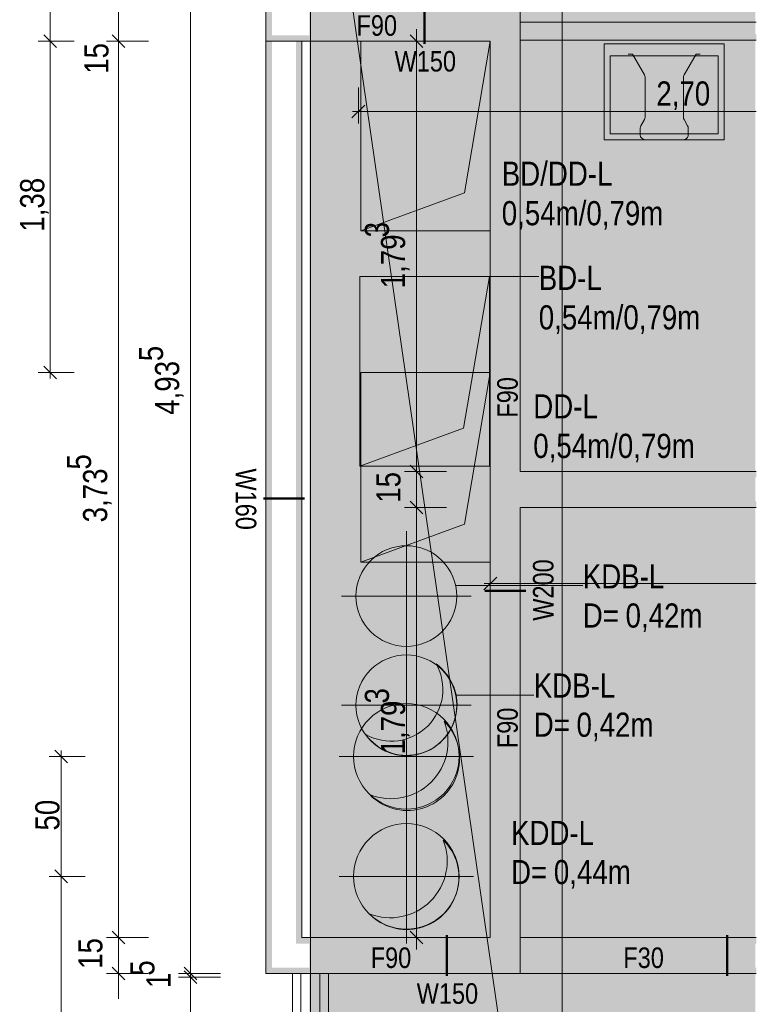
# Model space of a CAD drawing. Extents: x -620 to 300, y 62 to 1112.
# Tile 221 of 235: x 15 to 77, y 643 to 725. Entities that reach past the tile are written whole.
import ezdxf
from ezdxf.lldxf.tags import DXFTag

# ---------------------------------------------------------------- set-up
doc = ezdxf.new("R2010")
doc.units = 0
doc.layers.get('0').update_dxf_attribs({"lineweight": 13})
for name, color, linetype, lineweight, true_color in [('00 -Bauelemente -Gipskarton', 7, 'Continuous', 9, 0xff7fe6), ('30 -34 Innenwände- 2 nichttragend', 7, 'Continuous', 18, 0xff7fe6), ('30 -34 Innenwände- 4 Türen_Fenster', 9, 'Continuous', 15, 0x808080), ('30 -35 Decken- 11 Bodendurchbruch', 7, 'Continuous', 15, 0x599559), ('30 -35 Decken- 11 Durchbruch', 5, 'Continuous', 15, 0x0000ff), ('70 -72 Beschriftung- 1 Beschriftung allgemein', 7, 'Continuous', 9, 0xff6633), ('70 -76 Bemaßung- 2 Allgemein', 9, 'Continuous', 5, 0x808080), ('iwb_Layout BA_Markierung', 7, 'Continuous', 9, 0xbadcdc)]:
    doc.layers.add(name, color=color, linetype=linetype, lineweight=lineweight, true_color=true_color)
for name, color, linetype, lineweight in [('40 -41 Abwasser_Wasser_Gas- 1 Abwasser + sanitäre Anlagen', 7, 'Continuous', 9), ('70 -71 Achsen- 1 Gebäudeachsen', 7, 'STRICHPUNKT2-A06CPVE5L0', 18), ('70 -75 Raumstempel- 3 Wandstempel', 7, 'Continuous', 50)]:
    doc.layers.add(name, color=color, linetype=linetype, lineweight=lineweight)
doc.styles.get("Standard").update_dxf_attribs({"font": 'ARIALN.TTF'})
tags = doc.linetypes.add('grob-A06CPVE1L0', pattern=[14, 3, -8, 3]).pattern_tags.tags
tags[8:9] = [DXFTag(74, 4), DXFTag(75, 0), DXFTag(340, '0'), DXFTag(46, 0.0), DXFTag(50, 0.0), DXFTag(44, 0.0), DXFTag(45, 0.0)]
tags[6:7] = [DXFTag(74, 4), DXFTag(75, 0), DXFTag(340, '0'), DXFTag(46, 0.0), DXFTag(50, 0.0), DXFTag(44, 0.0), DXFTag(45, 0.0)]
tags[4:5] = [DXFTag(74, 4), DXFTag(75, 0), DXFTag(340, '0'), DXFTag(46, 0.0), DXFTag(50, 0.0), DXFTag(44, 0.0), DXFTag(45, 0.0)]
tags = doc.linetypes.add('STRICHPUNKT2-A06CPVE5L0', pattern=[12.7, 6.35, -3.175, 0, -3.175]).pattern_tags.tags
tags[10:11] = [DXFTag(74, 4), DXFTag(75, 0), DXFTag(340, '0'), DXFTag(46, 0.0), DXFTag(50, 0.0), DXFTag(44, 0.0), DXFTag(45, 0.0)]
tags[8:9] = [DXFTag(74, 4), DXFTag(75, 0), DXFTag(340, '0'), DXFTag(46, 0.0), DXFTag(50, 0.0), DXFTag(44, 0.0), DXFTag(45, 0.0)]
tags[6:7] = [DXFTag(74, 4), DXFTag(75, 0), DXFTag(340, '0'), DXFTag(46, 0.0), DXFTag(50, 0.0), DXFTag(44, 0.0), DXFTag(45, 0.0)]
tags[4:5] = [DXFTag(74, 4), DXFTag(75, 0), DXFTag(340, '0'), DXFTag(46, 0.0), DXFTag(50, 0.0), DXFTag(44, 0.0), DXFTag(45, 0.0)]

# ---------------------------------------------------------------- blocks, each defined once
blk = doc.blocks.new('Polygon-A06CPVDVL0')
at = {"color": 0, "linetype": 'ByBlock', "lineweight": -2, "ltscale": 0.13}
blk.add_solid([(39.43, 86.616), (39.263, 1083.814), (76.501, 86.518), (76.501, 1083.814)], dxfattribs=at)
blk = doc.blocks.new('Referenz-A06CPVE6L0')
at = {"layer": '30 -35 Decken- 11 Bodendurchbruch', "linetype": 'Continuous', "ltscale": 0.15}
blk.add_hatch(color=0, dxfattribs=at).paths.add_polyline_path([(49.903, 671.556), (50.133, 671.377), (50.35, 671.183), (50.554, 670.975), (50.742, 670.753), (50.915, 670.518), (51.071, 670.272), (51.21, 670.016), (51.331, 669.751), (51.433, 669.478), (51.515, 669.199), (51.579, 668.914), (51.622, 668.626), (51.646, 668.336), (51.649, 668.045), (51.632, 667.754), (51.595, 667.465), (51.538, 667.179), (51.462, 666.898), (51.366, 666.623), (51.251, 666.355), (51.118, 666.096), (50.968, 665.846), (50.8, 665.608), (50.617, 665.382), (50.418, 665.169), (50.205, 664.97), (49.979, 664.786), (49.74, 664.619), (49.491, 664.469), (49.232, 664.336), (48.964, 664.221), (48.689, 664.125), (48.408, 664.049), (48.122, 663.992), (47.833, 663.955), (47.542, 663.938), (47.251, 663.941), (46.96, 663.965), (46.672, 664.008), (46.388, 664.071), (46.109, 664.154), (45.836, 664.256), (45.571, 664.377), (45.314, 664.516), (45.068, 664.672), (44.834, 664.844), (44.612, 665.033), (44.403, 665.236), (44.209, 665.454), (44.031, 665.684), (44.292, 665.547), (44.563, 665.428), (44.84, 665.327), (45.124, 665.246), (45.413, 665.185), (45.705, 665.143), (46, 665.122), (46.295, 665.121), (46.59, 665.14), (46.883, 665.179), (47.172, 665.239), (47.456, 665.318), (47.735, 665.416), (48.006, 665.533), (48.268, 665.669), (48.521, 665.822), (48.762, 665.992), (48.991, 666.178), (49.207, 666.38), (49.409, 666.596), (49.595, 666.825), (49.765, 667.066), (49.918, 667.319), (50.054, 667.581), (50.171, 667.852), (50.269, 668.13), (50.348, 668.415), (50.407, 668.704), (50.447, 668.997), (50.466, 669.292), (50.465, 669.587), (50.443, 669.881), (50.402, 670.174), (50.341, 670.463), (50.259, 670.746), (50.159, 671.024), (50.04, 671.294)])
at = {"layer": '30 -35 Decken- 11 Durchbruch', "linetype": 'Continuous', "ltscale": 0.15}
for points in [[(50.373, 667.11), (50.603, 666.931), (50.821, 666.737), (51.024, 666.529), (51.213, 666.307), (51.385, 666.072), (51.541, 665.826), (51.68, 665.57), (51.801, 665.305), (51.903, 665.032), (51.986, 664.753), (52.049, 664.468), (52.092, 664.18), (52.116, 663.89), (52.119, 663.599), (52.102, 663.308), (52.065, 663.019), (52.008, 662.733), (51.932, 662.452), (51.836, 662.177), (51.721, 661.909), (51.589, 661.65), (51.438, 661.4), (51.271, 661.162), (51.087, 660.936), (50.888, 660.723), (50.675, 660.524), (50.449, 660.34), (50.211, 660.173), (49.961, 660.022), (49.702, 659.89), (49.434, 659.775), (49.159, 659.679), (48.878, 659.603), (48.592, 659.546), (48.303, 659.509), (48.012, 659.492), (47.721, 659.495), (47.431, 659.519), (47.143, 659.562), (46.858, 659.625), (46.579, 659.708), (46.306, 659.81), (46.041, 659.931), (45.785, 660.07), (45.539, 660.226), (45.304, 660.398), (45.082, 660.587), (44.874, 660.79), (44.68, 661.008), (44.501, 661.238), (44.763, 661.101), (45.033, 660.982), (45.311, 660.881), (45.595, 660.8), (45.883, 660.739), (46.176, 660.697), (46.47, 660.676), (46.766, 660.675), (47.06, 660.694), (47.353, 660.733), (47.642, 660.793), (47.927, 660.872), (48.205, 660.97), (48.476, 661.087), (48.739, 661.223), (48.991, 661.376), (49.232, 661.546), (49.462, 661.732), (49.677, 661.934), (49.879, 662.149), (50.065, 662.379), (50.235, 662.62), (50.388, 662.872), (50.524, 663.135), (50.641, 663.406), (50.739, 663.684), (50.818, 663.969), (50.878, 664.258), (50.917, 664.551), (50.936, 664.845), (50.935, 665.141), (50.914, 665.435), (50.872, 665.728), (50.811, 666.016), (50.73, 666.3), (50.629, 666.578), (50.51, 666.848)], [(50.373, 657.11), (50.603, 656.931), (50.821, 656.737), (51.024, 656.529), (51.213, 656.307), (51.385, 656.072), (51.541, 655.826), (51.68, 655.57), (51.801, 655.305), (51.903, 655.032), (51.986, 654.753), (52.049, 654.468), (52.092, 654.18), (52.116, 653.89), (52.119, 653.599), (52.102, 653.308), (52.065, 653.019), (52.008, 652.733), (51.932, 652.452), (51.836, 652.177), (51.721, 651.909), (51.589, 651.65), (51.438, 651.4), (51.271, 651.162), (51.087, 650.936), (50.888, 650.723), (50.675, 650.524), (50.449, 650.34), (50.211, 650.173), (49.961, 650.022), (49.702, 649.89), (49.434, 649.775), (49.159, 649.679), (48.878, 649.603), (48.592, 649.546), (48.303, 649.509), (48.012, 649.492), (47.721, 649.495), (47.431, 649.519), (47.143, 649.562), (46.858, 649.625), (46.579, 649.708), (46.306, 649.81), (46.041, 649.931), (45.785, 650.07), (45.539, 650.226), (45.304, 650.398), (45.082, 650.587), (44.874, 650.79), (44.68, 651.008), (44.501, 651.238), (44.763, 651.101), (45.033, 650.982), (45.311, 650.881), (45.595, 650.8), (45.883, 650.739), (46.176, 650.697), (46.47, 650.676), (46.766, 650.675), (47.06, 650.694), (47.353, 650.733), (47.642, 650.793), (47.927, 650.872), (48.205, 650.97), (48.476, 651.087), (48.739, 651.223), (48.991, 651.376), (49.232, 651.546), (49.462, 651.732), (49.677, 651.934), (49.879, 652.149), (50.065, 652.379), (50.235, 652.62), (50.388, 652.872), (50.524, 653.135), (50.641, 653.406), (50.739, 653.684), (50.818, 653.969), (50.878, 654.258), (50.917, 654.551), (50.936, 654.845), (50.935, 655.141), (50.914, 655.435), (50.872, 655.728), (50.811, 656.016), (50.73, 656.3), (50.629, 656.578), (50.51, 656.848)]]:
    blk.add_hatch(color=0, dxfattribs=at).paths.add_polyline_path(points)
at = {"layer": '00 -Bauelemente -Gipskarton', "color": 0, "linetype": 'Continuous', "lineweight": 0, "ltscale": 0.13}
for p, q in [((38.171, 645.753), (37.921, 645.753)), ((38.421, 645.753), (38.171, 645.753)), ((40.671, 645.753), (40.421, 645.753)), ((40.921, 645.753), (40.671, 645.753))]:
    blk.add_line(p, q, dxfattribs=at)
for points in [[(35.721, 723.453), (35.971, 723.703), (35.721, 744.453), (35.971, 744.453)], [(35.971, 723.703), (36.221, 723.953), (35.971, 744.453), (36.221, 744.453)], [(56.671, 726.203), (56.671, 687.353), (56.921, 726.453), (56.921, 687.603)], [(56.421, 725.953), (56.421, 687.103), (56.671, 726.203), (56.671, 687.353)], [(35.971, 723.703), (54.421, 723.703), (36.221, 723.953), (54.421, 723.953)], [(76.595, 724.053), (56.921, 724.053), (76.595, 723.944)], [(76.595, 723.944), (56.921, 724.053), (56.921, 723.803)], [(76.595, 723.944), (56.921, 723.803), (76.595, 723.803)], [(35.721, 723.453), (54.421, 723.453), (35.971, 723.703), (54.421, 723.703)], [(35.971, 723.453), (35.721, 723.453), (35.971, 646.003), (35.721, 645.753)], [(36.221, 723.453), (35.971, 723.453), (36.221, 646.253), (35.971, 646.003)], [(38.471, 723.453), (38.221, 723.453), (38.471, 648.503), (38.221, 648.253)], [(38.721, 723.453), (38.471, 723.453), (38.721, 648.753), (38.471, 648.503)], [(76.595, 723.803), (56.921, 723.803), (76.595, 723.693)], [(76.595, 723.693), (56.921, 723.803), (56.921, 723.553)], [(76.595, 723.693), (56.921, 723.553), (76.595, 723.553)], [(56.421, 687.103), (76.595, 687.215), (76.595, 687.353)], [(56.421, 687.103), (76.595, 687.353), (56.671, 687.353)], [(56.421, 687.103), (76.595, 687.103), (76.595, 687.215)], [(56.671, 687.353), (76.595, 687.465), (76.595, 687.603)], [(56.671, 687.353), (76.595, 687.603), (56.921, 687.603)], [(56.671, 687.353), (76.595, 687.353), (76.595, 687.465)], [(56.421, 685.103), (56.421, 646.253), (56.671, 684.853), (56.671, 646.003)], [(56.671, 684.853), (76.595, 685.103), (56.421, 685.103)], [(56.671, 684.853), (76.595, 684.963), (76.595, 685.103)], [(56.671, 684.853), (76.595, 684.853), (76.595, 684.963)], [(56.671, 684.853), (56.671, 646.003), (56.921, 684.603), (56.921, 645.753)], [(56.921, 684.603), (76.595, 684.853), (56.671, 684.853)], [(56.921, 684.603), (76.595, 684.713), (76.595, 684.853)], [(56.921, 684.603), (76.595, 684.603), (76.595, 684.713)], [(54.421, 648.253), (54.421, 648.503), (38.221, 648.253), (38.471, 648.503)], [(54.421, 648.503), (54.421, 648.753), (38.471, 648.503), (38.721, 648.753)], [(56.921, 648.753), (56.921, 648.503), (76.595, 648.503)], [(56.921, 648.753), (76.595, 648.503), (76.595, 648.523)], [(56.921, 648.753), (76.595, 648.523), (76.595, 648.753)], [(56.921, 648.503), (56.921, 648.253), (76.595, 648.253)], [(56.921, 648.503), (76.595, 648.253), (76.595, 648.273)], [(56.921, 648.503), (76.595, 648.273), (76.595, 648.503)], [(56.921, 645.753), (56.671, 646.003), (35.721, 645.753), (35.971, 646.003)], [(56.671, 646.003), (56.421, 646.253), (35.971, 646.003), (36.221, 646.253)], [(56.921, 646.253), (56.921, 646.003), (76.595, 646.003)], [(56.921, 646.253), (76.595, 646.003), (76.595, 646.023)], [(56.921, 646.253), (76.595, 646.023), (76.595, 646.253)], [(56.921, 646.003), (56.921, 645.753), (76.595, 645.753)], [(56.921, 646.003), (76.595, 645.753), (76.595, 645.773)], [(56.921, 646.003), (76.595, 645.773), (76.595, 646.003)]]:
    blk.add_solid(points, dxfattribs=at)
at = {"layer": '30 -34 Innenwände- 2 nichttragend', "color": 0, "linetype": 'Continuous', "ltscale": 0.18}
for p, q in [((35.721, 744.453), (35.721, 723.453)), ((56.921, 687.603), (56.921, 726.453)), ((56.921, 725.053), (76.595, 725.053)), ((35.721, 723.453), (35.721, 645.753)), ((54.421, 723.453), (35.721, 723.453)), ((38.721, 723.453), (38.721, 648.753)), ((54.421, 648.753), (54.421, 723.453)), ((56.921, 723.553), (76.595, 723.553)), ((76.595, 687.603), (56.921, 687.603)), ((76.595, 684.603), (56.921, 684.603)), ((56.921, 645.753), (56.921, 684.603)), ((38.721, 648.753), (54.421, 648.753)), ((56.921, 648.753), (76.595, 648.753)), ((35.721, 645.753), (37.921, 645.753)), ((37.921, 645.753), (40.671, 645.753)), ((37.921, 645.753), (38.171, 645.753)), ((38.171, 645.753), (38.421, 645.753)), ((38.421, 645.753), (40.421, 645.753)), ((40.421, 645.753), (40.671, 645.753)), ((40.671, 645.753), (40.921, 645.753)), ((40.671, 645.753), (40.921, 645.753)), ((40.921, 645.753), (56.921, 645.753)), ((40.921, 645.453), (40.921, 645.753)), ((56.921, 645.753), (76.595, 645.753))]:
    blk.add_line(p, q, dxfattribs=at)
at = {"layer": '30 -34 Innenwände- 4 Türen_Fenster', "color": 0, "linetype": 'grob-A06CPVE1L0', "ltscale": 0.15}
for p, q in [((37.921, 645.753), (37.921, 613.453)), ((40.921, 645.753), (40.921, 613.453))]:
    blk.add_line(p, q, dxfattribs=at)
at = {"layer": '30 -34 Innenwände- 4 Türen_Fenster', "color": 0, "linetype": 'Continuous', "ltscale": 0.15}
for p, q in [((38.621, 632.853), (38.621, 645.753)), ((38.621, 645.753), (40.221, 645.753)), ((40.221, 645.753), (40.221, 632.853))]:
    blk.add_line(p, q, dxfattribs=at)
at = {"layer": '30 -35 Decken- 11 Bodendurchbruch', "color": 0, "linetype": 'Continuous', "ltscale": 0.15}
for p, q in [((43.543, 688.053), (43.543, 703.853)), ((43.543, 703.853), (54.343, 703.853)), ((54.343, 703.853), (52.183, 691.213)), ((54.343, 703.853), (52.183, 691.213)), ((54.343, 688.053), (54.343, 703.853)), ((54.421, 703.853), (58.46, 703.853)), ((52.183, 691.213), (43.543, 688.053)), ((52.183, 691.213), (43.543, 688.053)), ((43.543, 688.053), (54.343, 688.053)), ((45.816, 681.092), (46.204, 681.231)), ((46.204, 681.231), (46.604, 681.331)), ((46.604, 681.331), (47.012, 681.392)), ((47.012, 681.392), (47.423, 681.412)), ((47.423, 681.412), (47.835, 681.392)), ((47.835, 681.392), (48.243, 681.331)), ((48.243, 681.331), (48.643, 681.231)), ((48.643, 681.231), (49.031, 681.092)), ((44.454, 680.182), (44.759, 680.459)), ((44.759, 680.459), (45.09, 680.704)), ((45.09, 680.704), (45.444, 680.916)), ((45.444, 680.916), (45.816, 681.092)), ((49.031, 681.092), (49.403, 680.916)), ((49.403, 680.916), (49.757, 680.704)), ((49.757, 680.704), (50.088, 680.459)), ((50.088, 680.459), (50.393, 680.182)), ((43.719, 679.192), (43.931, 679.545)), ((43.931, 679.545), (44.177, 679.876)), ((44.177, 679.876), (44.454, 680.182)), ((50.393, 680.182), (50.67, 679.876)), ((50.67, 679.876), (50.916, 679.545)), ((50.916, 679.545), (51.127, 679.192)), ((43.404, 678.431), (43.543, 678.819)), ((43.543, 678.819), (43.719, 679.192)), ((51.127, 679.192), (51.304, 678.819)), ((51.304, 678.819), (51.443, 678.431)), ((43.244, 677.624), (43.304, 678.031)), ((43.304, 678.031), (43.404, 678.431)), ((51.443, 678.431), (51.543, 678.031)), ((51.543, 678.031), (51.603, 677.624)), ((62.125, 678.091), (51.571, 678.091)), ((43.223, 677.212), (43.244, 677.624)), ((43.244, 676.8), (43.223, 677.212)), ((51.603, 677.624), (51.623, 677.212)), ((51.623, 677.212), (51.603, 676.8)), ((43.304, 676.393), (43.244, 676.8)), ((43.404, 675.993), (43.304, 676.393)), ((51.543, 676.393), (51.443, 675.993)), ((51.603, 676.8), (51.543, 676.393)), ((43.543, 675.605), (43.404, 675.993)), ((43.719, 675.232), (43.543, 675.605)), ((51.304, 675.605), (51.127, 675.232)), ((51.443, 675.993), (51.304, 675.605)), ((43.931, 674.879), (43.719, 675.232)), ((44.177, 674.548), (43.931, 674.879)), ((50.916, 674.879), (50.67, 674.548)), ((51.127, 675.232), (50.916, 674.879)), ((44.454, 674.242), (44.177, 674.548)), ((44.759, 673.965), (44.454, 674.242)), ((45.09, 673.72), (44.759, 673.965)), ((50.088, 673.965), (49.757, 673.72)), ((50.393, 674.242), (50.088, 673.965)), ((50.67, 674.548), (50.393, 674.242)), ((45.444, 673.508), (45.09, 673.72)), ((45.816, 673.332), (45.444, 673.508)), ((46.204, 673.193), (45.816, 673.332)), ((46.604, 673.093), (46.204, 673.193)), ((47.012, 673.032), (46.604, 673.093)), ((47.423, 673.012), (47.012, 673.032)), ((47.835, 673.032), (47.423, 673.012)), ((48.243, 673.093), (47.835, 673.032)), ((48.643, 673.193), (48.243, 673.093)), ((49.031, 673.332), (48.643, 673.193)), ((49.403, 673.508), (49.031, 673.332)), ((49.757, 673.72), (49.403, 673.508)), ((45.814, 671.992), (46.202, 672.131)), ((46.202, 672.131), (46.602, 672.231)), ((46.602, 672.231), (47.01, 672.292)), ((47.01, 672.292), (47.421, 672.312)), ((47.421, 672.312), (47.833, 672.292)), ((47.833, 672.292), (48.241, 672.231)), ((48.241, 672.231), (48.641, 672.131)), ((48.641, 672.131), (49.029, 671.992)), ((44.452, 671.082), (44.757, 671.358)), ((44.757, 671.358), (45.088, 671.604)), ((45.088, 671.604), (45.442, 671.816)), ((45.442, 671.816), (45.814, 671.992)), ((49.029, 671.992), (49.401, 671.816)), ((49.401, 671.816), (49.755, 671.604)), ((49.755, 671.604), (50.086, 671.358)), ((50.086, 671.358), (50.391, 671.082)), ((43.929, 670.445), (44.175, 670.776)), ((44.175, 670.776), (44.452, 671.082)), ((50.391, 671.082), (50.668, 670.776)), ((50.668, 670.776), (50.914, 670.445)), ((43.402, 669.331), (43.541, 669.719)), ((43.541, 669.719), (43.717, 670.092)), ((43.717, 670.092), (43.929, 670.445)), ((50.914, 670.445), (51.126, 670.092)), ((51.126, 670.092), (51.302, 669.719)), ((51.302, 669.719), (51.441, 669.331)), ((43.242, 668.523), (43.302, 668.931)), ((43.302, 668.931), (43.402, 669.331)), ((51.441, 669.331), (51.541, 668.931)), ((51.541, 668.931), (51.601, 668.523)), ((58.041, 668.945), (51.573, 668.945)), ((43.221, 668.112), (43.242, 668.523)), ((43.242, 667.7), (43.221, 668.112)), ((51.601, 668.523), (51.621, 668.112)), ((51.621, 668.112), (51.601, 667.7)), ((43.302, 667.292), (43.242, 667.7)), ((43.402, 666.893), (43.302, 667.292)), ((51.541, 667.292), (51.441, 666.893)), ((51.601, 667.7), (51.541, 667.292)), ((43.541, 666.505), (43.402, 666.893)), ((43.717, 666.132), (43.541, 666.505)), ((51.302, 666.505), (51.126, 666.132)), ((51.441, 666.893), (51.302, 666.505)), ((43.929, 665.778), (43.717, 666.132)), ((44.175, 665.447), (43.929, 665.778)), ((50.914, 665.778), (50.668, 665.447)), ((51.126, 666.132), (50.914, 665.778)), ((44.452, 665.142), (44.175, 665.447)), ((44.757, 664.865), (44.452, 665.142)), ((45.088, 664.62), (44.757, 664.865)), ((50.086, 664.865), (49.755, 664.62)), ((50.391, 665.142), (50.086, 664.865)), ((50.668, 665.447), (50.391, 665.142)), ((45.442, 664.408), (45.088, 664.62)), ((45.814, 664.232), (45.442, 664.408)), ((46.202, 664.093), (45.814, 664.232)), ((46.602, 663.993), (46.202, 664.093)), ((47.01, 663.932), (46.602, 663.993)), ((47.421, 663.912), (47.01, 663.932)), ((47.833, 663.932), (47.421, 663.912)), ((48.241, 663.993), (47.833, 663.932)), ((48.641, 664.093), (48.241, 663.993)), ((49.029, 664.232), (48.641, 664.093)), ((49.401, 664.408), (49.029, 664.232)), ((49.755, 664.62), (49.401, 664.408))]:
    blk.add_line(p, q, dxfattribs=at)
at = {"layer": '30 -35 Decken- 11 Bodendurchbruch', "color": 0, "linetype": 'grob-A06CPVE1L0', "lineweight": 9, "ltscale": 0.13}
for p, q in [((47.423, 682.612), (47.423, 671.812)), ((42.023, 677.212), (52.823, 677.212)), ((47.421, 673.512), (47.421, 662.712)), ((42.021, 668.112), (52.821, 668.112))]:
    blk.add_line(p, q, dxfattribs=at)
at = {"layer": '30 -35 Decken- 11 Bodendurchbruch', "color": 0, "linetype": 'Continuous', "ltscale": 0.15}
for centre, major_axis, end_param in [((46.163, 669.423), (-2.132, -3.739), 2.607378), ((47.444, 668.143), (-3.413, -2.459), 3.463767)]:
    blk.add_ellipse(centre, major_axis=major_axis, ratio=1, start_param=0, end_param=end_param, dxfattribs=at)
blk.add_solid([(54.343, 703.853), (54.343, 688.053), (52.183, 691.213), (43.543, 688.053)], dxfattribs=at)
at = {"layer": '30 -35 Decken- 11 Durchbruch', "color": 0, "linetype": 'Continuous', "ltscale": 0.15}
for p, q in [((43.621, 707.653), (43.621, 723.453)), ((43.621, 723.453), (54.421, 723.453)), ((54.421, 723.453), (52.261, 710.813)), ((54.421, 723.453), (52.261, 710.813)), ((54.421, 707.653), (54.421, 723.453)), ((52.261, 710.813), (43.621, 707.653)), ((52.261, 710.813), (43.621, 707.653)), ((43.621, 707.653), (54.421, 707.653)), ((43.621, 680.053), (43.621, 695.853)), ((43.621, 695.853), (54.421, 695.853)), ((54.421, 695.853), (52.261, 683.213)), ((54.421, 695.853), (52.261, 683.213)), ((54.421, 680.053), (54.421, 695.853)), ((52.261, 683.213), (43.621, 680.053)), ((52.261, 683.213), (43.621, 680.053)), ((43.621, 680.053), (54.421, 680.053)), ((45.738, 667.918), (46.144, 668.064)), ((46.144, 668.064), (46.563, 668.169)), ((46.563, 668.169), (46.99, 668.232)), ((46.99, 668.232), (47.421, 668.253)), ((47.421, 668.253), (47.853, 668.232)), ((47.853, 668.232), (48.28, 668.169)), ((48.28, 668.169), (48.699, 668.064)), ((48.699, 668.064), (49.105, 667.918)), ((44.31, 666.965), (44.63, 667.255)), ((44.63, 667.255), (44.977, 667.512)), ((44.977, 667.512), (45.347, 667.734)), ((45.347, 667.734), (45.738, 667.918)), ((49.105, 667.918), (49.496, 667.734)), ((49.496, 667.734), (49.866, 667.512)), ((49.866, 667.512), (50.213, 667.255)), ((50.213, 667.255), (50.533, 666.965)), ((43.763, 666.298), (44.02, 666.645)), ((44.02, 666.645), (44.31, 666.965)), ((50.533, 666.965), (50.823, 666.645)), ((50.823, 666.645), (51.08, 666.298)), ((43.356, 665.537), (43.541, 665.928)), ((43.541, 665.928), (43.763, 666.298)), ((51.08, 666.298), (51.302, 665.928)), ((51.302, 665.928), (51.487, 665.537)), ((43.106, 664.712), (43.211, 665.131)), ((43.211, 665.131), (43.356, 665.537)), ((51.487, 665.537), (51.632, 665.131)), ((51.632, 665.131), (51.737, 664.712)), ((43.021, 663.853), (43.043, 664.285)), ((43.043, 664.285), (43.106, 664.712)), ((51.737, 664.712), (51.8, 664.285)), ((51.8, 664.285), (51.821, 663.853)), ((43.043, 663.422), (43.021, 663.853)), ((43.106, 662.995), (43.043, 663.422)), ((51.8, 663.422), (51.737, 662.995)), ((51.821, 663.853), (51.8, 663.422)), ((43.211, 662.576), (43.106, 662.995)), ((43.356, 662.17), (43.211, 662.576)), ((51.632, 662.576), (51.487, 662.17)), ((51.737, 662.995), (51.632, 662.576)), ((43.541, 661.779), (43.356, 662.17)), ((43.763, 661.409), (43.541, 661.779)), ((51.302, 661.779), (51.08, 661.409)), ((51.487, 662.17), (51.302, 661.779)), ((44.02, 661.062), (43.763, 661.409)), ((44.31, 660.742), (44.02, 661.062)), ((44.63, 660.452), (44.31, 660.742)), ((50.533, 660.742), (50.213, 660.452)), ((50.823, 661.062), (50.533, 660.742)), ((51.08, 661.409), (50.823, 661.062)), ((44.977, 660.195), (44.63, 660.452)), ((45.347, 659.973), (44.977, 660.195)), ((45.738, 659.788), (45.347, 659.973)), ((49.496, 659.973), (49.105, 659.788)), ((49.866, 660.195), (49.496, 659.973)), ((50.213, 660.452), (49.866, 660.195)), ((46.144, 659.643), (45.738, 659.788)), ((46.563, 659.538), (46.144, 659.643)), ((46.99, 659.475), (46.563, 659.538)), ((47.421, 659.453), (46.99, 659.475)), ((47.853, 659.475), (47.421, 659.453)), ((48.28, 659.538), (47.853, 659.475)), ((48.699, 659.643), (48.28, 659.538)), ((49.105, 659.788), (48.699, 659.643)), ((46.144, 658.064), (46.563, 658.169)), ((46.563, 658.169), (46.99, 658.232)), ((46.99, 658.232), (47.421, 658.253)), ((47.421, 658.253), (47.853, 658.232)), ((47.853, 658.232), (48.28, 658.169)), ((48.28, 658.169), (48.699, 658.064)), ((44.63, 657.255), (44.977, 657.512)), ((44.977, 657.512), (45.347, 657.734)), ((45.347, 657.734), (45.738, 657.918)), ((45.738, 657.918), (46.144, 658.064)), ((48.699, 658.064), (49.105, 657.918)), ((49.105, 657.918), (49.496, 657.734)), ((49.496, 657.734), (49.866, 657.512)), ((49.866, 657.512), (50.213, 657.255)), ((43.763, 656.298), (44.02, 656.645)), ((44.02, 656.645), (44.31, 656.965)), ((44.31, 656.965), (44.63, 657.255)), ((50.213, 657.255), (50.533, 656.965)), ((50.533, 656.965), (50.823, 656.645)), ((50.823, 656.645), (51.08, 656.298)), ((43.356, 655.537), (43.541, 655.928)), ((43.541, 655.928), (43.763, 656.298)), ((51.08, 656.298), (51.302, 655.928)), ((51.302, 655.928), (51.487, 655.537)), ((43.106, 654.712), (43.211, 655.131)), ((43.211, 655.131), (43.356, 655.537)), ((51.487, 655.537), (51.632, 655.131)), ((51.632, 655.131), (51.737, 654.712)), ((43.021, 653.853), (43.043, 654.285)), ((43.043, 654.285), (43.106, 654.712)), ((51.737, 654.712), (51.8, 654.285)), ((51.8, 654.285), (51.821, 653.853)), ((43.043, 653.422), (43.021, 653.853)), ((43.106, 652.995), (43.043, 653.422)), ((51.8, 653.422), (51.737, 652.995)), ((51.821, 653.853), (51.8, 653.422)), ((43.211, 652.576), (43.106, 652.995)), ((43.356, 652.17), (43.211, 652.576)), ((51.632, 652.576), (51.487, 652.17)), ((51.737, 652.995), (51.632, 652.576)), ((43.541, 651.779), (43.356, 652.17)), ((43.763, 651.409), (43.541, 651.779)), ((51.302, 651.779), (51.08, 651.409)), ((51.487, 652.17), (51.302, 651.779)), ((44.02, 651.062), (43.763, 651.409)), ((44.31, 650.742), (44.02, 651.062)), ((50.823, 651.062), (50.533, 650.742)), ((51.08, 651.409), (50.823, 651.062)), ((44.63, 650.452), (44.31, 650.742)), ((44.977, 650.195), (44.63, 650.452)), ((45.347, 649.973), (44.977, 650.195)), ((45.738, 649.788), (45.347, 649.973)), ((49.496, 649.973), (49.105, 649.788)), ((49.866, 650.195), (49.496, 649.973)), ((50.213, 650.452), (49.866, 650.195)), ((50.533, 650.742), (50.213, 650.452)), ((46.144, 649.643), (45.738, 649.788)), ((46.563, 649.538), (46.144, 649.643)), ((46.99, 649.475), (46.563, 649.538)), ((47.421, 649.453), (46.99, 649.475)), ((47.853, 649.475), (47.421, 649.453)), ((48.28, 649.538), (47.853, 649.475)), ((48.699, 649.643), (48.28, 649.538)), ((49.105, 649.788), (48.699, 649.643))]:
    blk.add_line(p, q, dxfattribs=at)
at = {"layer": '30 -35 Decken- 11 Durchbruch', "color": 0, "linetype": 'grob-A06CPVE1L0', "lineweight": 9, "ltscale": 0.13}
for p, q in [((47.421, 669.453), (47.421, 658.253)), ((41.821, 663.853), (53.021, 663.853)), ((47.421, 659.453), (47.421, 648.253)), ((41.821, 653.853), (53.021, 653.853))]:
    blk.add_line(p, q, dxfattribs=at)
at = {"layer": '30 -35 Decken- 11 Durchbruch', "color": 0, "linetype": 'Continuous', "ltscale": 0.15}
for centre, major_axis, end_param in [((46.145, 665.074), (-1.771, -4.405), 2.322146), ((47.505, 663.695), (-3.131, -3.026), 3.162467), ((46.079, 655.145), (-1.747, -4.414), 2.322146), ((47.447, 653.774), (-3.115, -3.043), 3.162467)]:
    blk.add_ellipse(centre, major_axis=major_axis, ratio=1, start_param=0, end_param=end_param, dxfattribs=at)
blk.add_solid([(54.421, 695.853), (54.421, 680.053), (52.261, 683.213), (43.621, 680.053)], dxfattribs=at)
at = {"layer": '40 -41 Abwasser_Wasser_Gas- 1 Abwasser + sanitäre Anlagen', "color": 0, "linetype": 'Continuous', "ltscale": 0.13}
for p, q in [((63.921, 715.253), (63.921, 723.253)), ((63.921, 723.253), (73.921, 723.253)), ((73.921, 723.253), (73.921, 715.253)), ((64.421, 715.753), (64.421, 722.253)), ((64.421, 722.253), (73.421, 722.253)), ((65.918, 722.389), (66.267, 722.389)), ((66.267, 722.389), (67.268, 720.656)), ((70.575, 720.656), (71.576, 722.389)), ((71.576, 722.389), (71.925, 722.389)), ((73.421, 722.253), (73.421, 715.753)), ((67.321, 720.455), (67.321, 717.127)), ((70.521, 717.127), (70.521, 720.455)), ((67.268, 716.927), (66.975, 716.42)), ((70.868, 716.42), (70.575, 716.927)), ((73.421, 715.753), (64.421, 715.753)), ((66.921, 716.22), (66.921, 715.653)), ((70.921, 715.653), (70.921, 716.22)), ((73.921, 715.253), (63.921, 715.253)), ((67.321, 715.253), (70.521, 715.253))]:
    blk.add_line(p, q, dxfattribs=at)
for centre, major_axis, end_param in [((66.921, 720.455), (0.4, 0), 0.524428), ((70.921, 720.455), (-0.346, 0.2), 0.523642), ((66.921, 717.127), (0.346, -0.2), 0.524419), ((70.921, 717.127), (-0.4, 0), 0.522756), ((67.321, 716.22), (-0.346, 0.2), 0.524435), ((67.321, 715.653), (-0.4, 0), 1.570796), ((70.521, 715.653), (0.283, -0.283), 0.785398), ((70.521, 716.22), (0.4, 0), 0.523729), ((70.521, 715.653), (0, -0.4), 0.785399)]:
    blk.add_ellipse(centre, major_axis=major_axis, ratio=1, start_param=0, end_param=end_param, dxfattribs=at)
at = {"layer": '70 -71 Achsen- 1 Gebäudeachsen', "color": 0, "linetype": 'STRICHPUNKT2-A06CPVE5L0', "ltscale": 0.18}
blk.add_line((39.421, 1084.393), (39.421, 84.953), dxfattribs=at)
at = {"layer": '70 -72 Beschriftung- 1 Beschriftung allgemein', "color": 0, "linetype": 'grob-A06CPVE1L0', "ltscale": 0.13}
for q in [(35.421, 778.153), (60.421, 778.453)]:
    blk.add_line((60.421, 605.453), q, dxfattribs=at)
at = {"layer": '70 -75 Raumstempel- 3 Wandstempel', "color": 0, "linetype": 'Continuous', "ltscale": 0.5}
for p, q in [((48.941, 723.253), (48.941, 726.653)), ((35.521, 685.353), (38.921, 685.353)), ((57.371, 677.657), (53.971, 677.657)), ((50.786, 645.553), (50.786, 648.953)), ((74.159, 645.553), (74.159, 648.953))]:
    blk.add_line(p, q, dxfattribs=at)
at = {"layer": '70 -76 Bemaßung- 2 Allgemein', "color": 0, "linetype": 'Continuous', "ltscale": 0.13}
for p, q in [((17.741, 724.514), (17.741, 769.393)), ((29.421, 646.814), (29.421, 743.393)), ((23.421, 723.453), (23.421, 726.453)), ((18.272, 722.923), (17.211, 723.984)), ((17.211, 723.984), (18.272, 722.923)), ((17.741, 722.953), (17.741, 724.514)), ((17.741, 723.953), (17.741, 722.393)), ((23.421, 724.453), (23.421, 722.393)), ((23.421, 724.453), (23.421, 722.393)), ((48.271, 724.453), (48.271, 722.393)), ((19.741, 723.453), (16.741, 723.453)), ((19.741, 723.453), (16.741, 723.453)), ((25.921, 723.453), (22.421, 723.453)), ((25.921, 723.453), (22.421, 723.453)), ((50.771, 723.453), (47.271, 723.453)), ((17.741, 696.914), (17.741, 722.393)), ((23.421, 722.393), (23.421, 721.333)), ((23.421, 649.814), (23.421, 722.393)), ((48.271, 722.393), (48.271, 688.664)), ((43.421, 719.594), (43.421, 716.594)), ((42.891, 717.064), (43.952, 718.125)), ((42.921, 717.594), (44.482, 717.594)), ((76.595, 717.594), (44.482, 717.594)), ((17.741, 695.353), (17.741, 696.914)), ((18.272, 695.323), (17.211, 696.384)), ((19.741, 695.853), (16.741, 695.853)), ((48.271, 688.664), (48.271, 689.724)), ((48.271, 686.603), (48.271, 688.664)), ((48.271, 686.603), (48.271, 688.664)), ((50.771, 687.603), (47.271, 687.603)), ((50.771, 687.603), (47.271, 687.603)), ((48.271, 687.603), (48.271, 684.603)), ((48.271, 685.603), (48.271, 683.543)), ((48.271, 685.603), (48.271, 683.543)), ((50.771, 684.603), (47.271, 684.603)), ((50.771, 684.603), (47.271, 684.603)), ((48.271, 683.543), (48.271, 649.814)), ((48.271, 683.543), (48.271, 682.483)), ((54.421, 679.993), (54.421, 677.253)), ((53.891, 677.723), (54.952, 678.784)), ((53.921, 678.253), (55.482, 678.253)), ((76.595, 678.253), (55.482, 678.253)), ((18.111, 664.384), (19.172, 663.323)), ((18.641, 664.353), (18.641, 662.793)), ((20.641, 663.853), (17.641, 663.853)), ((18.641, 654.914), (18.641, 662.793)), ((18.641, 653.353), (18.641, 654.914)), ((19.172, 653.323), (18.111, 654.384)), ((18.111, 654.384), (19.172, 653.323)), ((18.641, 654.353), (18.641, 652.793)), ((20.641, 653.853), (17.641, 653.853)), ((20.641, 653.853), (17.641, 653.853)), ((18.641, 614.514), (18.641, 652.793)), ((23.421, 649.814), (23.421, 650.874)), ((23.421, 647.753), (23.421, 649.814)), ((23.421, 647.753), (23.421, 649.814)), ((48.271, 647.753), (48.271, 649.814)), ((25.921, 648.753), (22.421, 648.753)), ((25.921, 648.753), (22.421, 648.753)), ((23.421, 645.753), (23.421, 648.753)), ((50.771, 648.753), (47.271, 648.753)), ((29.421, 646.814), (29.421, 647.874)), ((23.421, 646.753), (23.421, 644.693)), ((29.421, 644.753), (29.421, 646.814)), ((29.421, 644.753), (29.421, 646.814)), ((29.421, 646.453), (29.421, 644.393)), ((29.421, 646.453), (29.421, 644.393)), ((25.921, 645.753), (22.421, 645.753)), ((31.921, 645.753), (28.421, 645.753)), ((31.921, 645.753), (28.421, 645.753)), ((31.921, 645.453), (28.421, 645.453)), ((31.921, 645.453), (28.421, 645.453)), ((29.421, 645.453), (29.421, 645.753)), ((23.421, 644.693), (23.421, 643.633)), ((29.421, 644.393), (29.421, 643.333)), ((29.421, 614.514), (29.421, 644.393))]:
    blk.add_line(p, q, dxfattribs=at)
at = {"layer": '70 -76 Bemaßung- 2 Allgemein', "color": 0, "linetype": 'Continuous', "lineweight": 20, "ltscale": 0.2}
for p, q in [((22.891, 723.984), (23.952, 722.923)), ((22.891, 723.984), (23.952, 722.923)), ((47.741, 723.984), (48.802, 722.923)), ((48.802, 687.073), (47.741, 688.134)), ((48.802, 687.073), (47.741, 688.134)), ((47.741, 685.134), (48.802, 684.073)), ((47.741, 685.134), (48.802, 684.073)), ((23.952, 648.223), (22.891, 649.284)), ((23.952, 648.223), (22.891, 649.284)), ((48.802, 648.223), (47.741, 649.284)), ((22.891, 646.284), (23.952, 645.223)), ((29.952, 645.223), (28.891, 646.284)), ((29.952, 645.223), (28.891, 646.284)), ((28.891, 645.984), (29.952, 644.923)), ((28.891, 645.984), (29.952, 644.923))]:
    blk.add_line(p, q, dxfattribs=at)
at = {"layer": '30 -35 Decken- 11 Bodendurchbruch', "color": 0, "linetype": 'Continuous', "ltscale": 0.15, "char_height": 2.01377, "attachment_point": 1}
for s, insert in [('{\\fArial Narrow;BD-L}', (58.46, 704.741)), ('{\\fArial Narrow;0,54m/0,79m}', (58.46, 701.45)), ('{\\fArial Narrow;KDB-L}', (62.129, 679.861)), ('{\\fArial Narrow;D=}', (62.129, 676.599)), ('{\\fArial Narrow;0,42m}', (65.697, 676.599)), ('{\\fArial Narrow;KDB-L}', (58.041, 670.761)), ('{\\fArial Narrow;D=}', (58.041, 667.498)), ('{\\fArial Narrow;0,42m}', (61.61, 667.498))]:
    blk.add_mtext(s, dxfattribs=dict(at, insert=insert))
at = {"layer": '30 -35 Decken- 11 Durchbruch', "color": 0, "linetype": 'Continuous', "ltscale": 0.15, "char_height": 2.01377, "attachment_point": 1}
for s, insert in [('{\\fArial Narrow;BD/DD-L}', (55.376, 713.422)), ('{\\fArial Narrow;0,54m/0,79m}', (55.376, 710.132)), ('{\\fArial Narrow;DD-L}', (58.001, 694.03)), ('{\\fArial Narrow;0,54m/0,79m}', (58.001, 690.739)), ('{\\fArial Narrow;KDD-L}', (56.15, 658.479)), ('{\\fArial Narrow;D=}', (56.15, 655.217)), ('{\\fArial Narrow;0,44m}', (59.719, 655.217))]:
    blk.add_mtext(s, dxfattribs=dict(at, insert=insert))
at = {"layer": '70 -75 Raumstempel- 3 Wandstempel', "color": 0, "linetype": 'Continuous', "ltscale": 0.5, "char_height": 1.71171, "attachment_point": 1}
for s, insert in [('{\\fArial Narrow;F90}', (43.268, 725.627)), ('{\\fArial Narrow;W150}', (46.44, 722.645)), ('{\\fArial Narrow;F90}', (44.452, 647.927)), ('{\\fArial Narrow;F30}', (65.511, 647.927)), ('{\\fArial Narrow;W150}', (48.285, 644.945))]:
    blk.add_mtext(s, dxfattribs=dict(at, insert=insert))
for s, insert, rotation in [('{\\fArial Narrow;F90}', (54.998, 692.085), 90), ('{\\fArial Narrow;W160}', (34.913, 687.854), 270), ('{\\fArial Narrow;W200}', (57.977, 675.156), 90), ('{\\fArial Narrow;F90}', (54.998, 664.538), 90)]:
    blk.add_mtext(s, dxfattribs=dict(at, insert=insert, rotation=rotation))
at = {"layer": '70 -76 Bemaßung- 2 Allgemein', "color": 0, "linetype": 'Continuous', "ltscale": 0.13, "char_height": 2.01377, "attachment_point": 1, "rotation": 90}
for s, insert in [('{\\fArial Narrow;15}', (20.579, 720.744)), ('{\\fArial Narrow;1,38}', (15.226, 707.583)), ('{\\fArial Narrow;3}', (43.961, 707.11)), ('{\\fArial Narrow;1,79}', (45.303, 702.865)), ('{\\fArial Narrow;5}', (25.129, 696.79)), ('{\\fArial Narrow;4,93}', (26.471, 692.323)), ('{\\fArial Narrow;5}', (19.129, 687.756)), ('{\\fArial Narrow;3,73}', (20.471, 683.358)), ('{\\fArial Narrow;15}', (44.92, 684.992)), ('{\\fArial Narrow;3}', (43.961, 668.26)), ('{\\fArial Narrow;1,79}', (45.303, 664.015)), ('{\\fArial Narrow;50}', (16.49, 657.671)), ('{\\fArial Narrow;15}', (20.07, 646.142)), ('{\\fArial Narrow;5}', (24.41, 645.575)), ('{\\fArial Narrow;1}', (25.753, 644.538))]:
    blk.add_mtext(s, dxfattribs=dict(at, insert=insert))
at = {"layer": '70 -76 Bemaßung- 2 Allgemein', "color": 0, "linetype": 'Continuous', "ltscale": 0.13, "insert": (68.263, 720.11), "char_height": 2.01377, "attachment_point": 1}
blk.add_mtext('{\\fArial Narrow;2,70}', dxfattribs=at)

msp = doc.modelspace()

# ---------------------------------------------------------------- block references
at = {"color": 8, "lineweight": 13, "ltscale": 0.13, "true_color": 0x808080}
msp.add_blockref('Referenz-A06CPVE6L0', (0, 0), dxfattribs=at)
at = {"layer": 'iwb_Layout BA_Markierung', "ltscale": 0.13}
msp.add_blockref('Polygon-A06CPVDVL0', (0, 0), dxfattribs=at)

doc.saveas('drawing.dxf')
